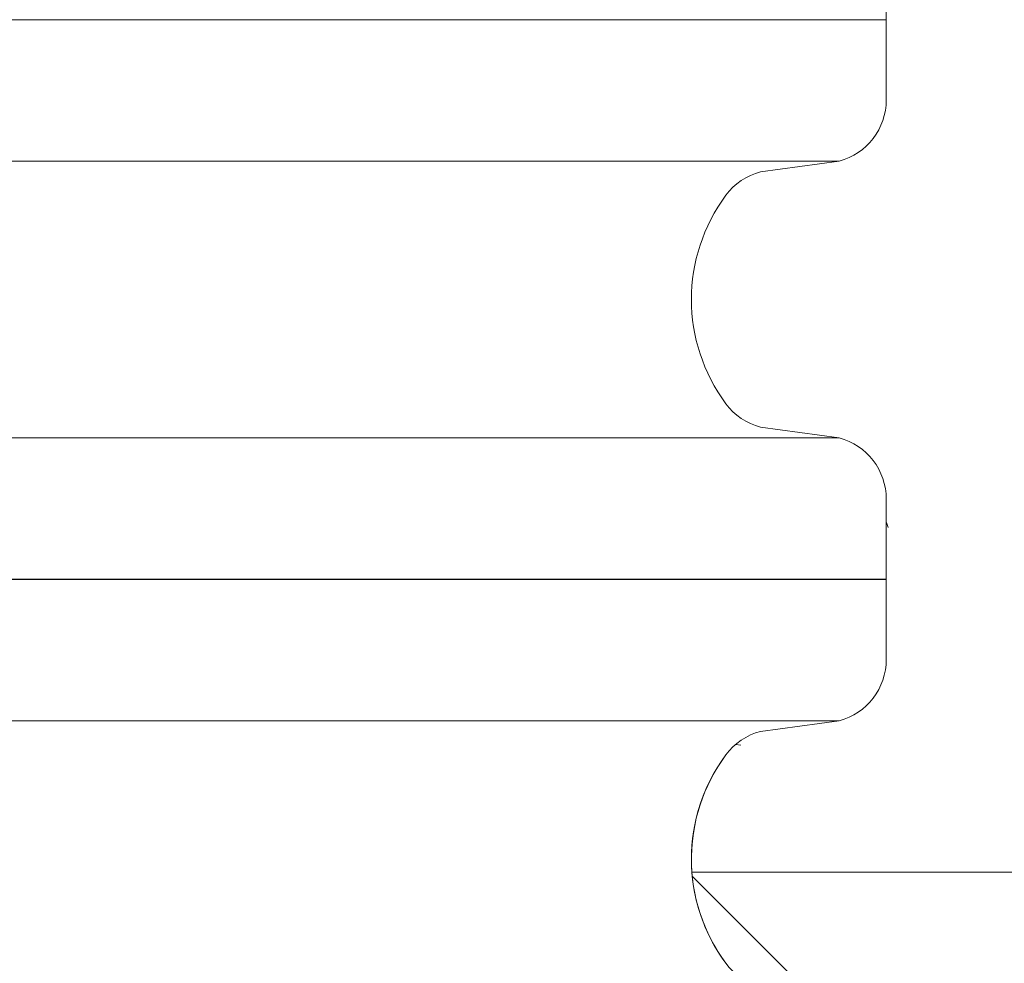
# Model space of a CAD drawing. Header units: metres. Extents: x 351055.4 to 351076.4, y -78447.2 to -78432.3.
# Tile 61 of 68: x 351071.436 to 351071.612, y -78436.473 to -78436.304. Entities that reach past the tile are written whole.
import ezdxf

# ---------------------------------------------------------------- set-up
doc = ezdxf.new("R2010")
doc.units = ezdxf.units.M
doc.header["$MEASUREMENT"] = 0
for name, color, linetype, lineweight in [('PIPE', 7, 'Continuous', 0), ('RAMECEK', 7, 'Continuous', 0), ('ŠRAFY', 7, 'Continuous', 0)]:
    doc.layers.add(name, color=color, linetype=linetype, lineweight=lineweight)

msp = doc.modelspace()

# ---------------------------------------------------------------- hatches: boundary and pattern name
at = {"layer": 'ŠRAFY'}
h = msp.add_hatch(dxfattribs=at)
h.set_pattern_fill('CONCR3', color=256, scale=0.1, style=0, pattern_type=2)
h.set_pattern_definition([(348.49734, (351071.9633675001, -78435.7183841), (-0.8397989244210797, 0.1904373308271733), [0.0031135, -2.9088144]), (111.744265, (351071.971, -78435.6576592), (0.1810716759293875, -0.5057524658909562), [0.0042547, -2.903080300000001]), (111.744265, (351072.0433264, -78435.82519470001), (0.1810716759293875, -0.5057524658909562), [0.004252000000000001, -2.9030831]), (111.744265, (351071.9801535, -78435.8175665), (0.1810716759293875, -0.5057524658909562), [0.004249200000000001, -2.9030858]), (320.997, (351072.1, -78435.8), (-1.535991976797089, 1.211308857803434), [0.003908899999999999, -2.19358]), (111.744265, (351071.9056909, -78435.737003), (0.1810716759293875, -0.5057524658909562), [0.004252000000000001, -2.9030831]), (111.744265, (351071.921255, -78435.85143760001), (0.1810716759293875, -0.5057524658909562), [0.004248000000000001, -2.903087]), (348.49734, (351071.8221215, -78435.7626858), (-0.8397989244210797, 0.1904373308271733), [0.003111, -2.9088169]), (348.49734, (351071.966384, -78435.6170274), (-0.8397989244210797, 0.1904373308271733), [0.0031152, -2.9088127]), (348.49734, (351071.8751015, -78435.7747243), (-0.8397989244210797, 0.1904373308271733), [0.003111, -2.9088169]), (348.49734, (351072.0165829, -78435.7693085), (-0.8397989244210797, 0.1904373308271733), [0.0031135, -2.9088144]), (348.49734, (351071.9461424, -78435.7855621), (-0.8397989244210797, 0.1904373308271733), [0.0031127, -2.9088152]), (348.49734, (351071.95397, -78435.8752685), (-0.8397989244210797, 0.1904373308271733), [0.003111, -2.9088169]), (348.49734, (351072.0027349, -78435.68562250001), (-0.8397989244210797, 0.1904373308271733), [0.0031152, -2.9088127])])
h.paths.add_polyline_path([(351071.5904193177, -78435.5184202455, -0.3394542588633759), (351071.5820028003, -78435.52938886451), (351071.5679359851, -78435.53128240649, 0.1690767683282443), (351071.5617601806, -78435.5354784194, 0.3308490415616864), (351071.5617601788, -78435.57272775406, 0.1690767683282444), (351071.5679359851, -78435.5769237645), (351071.5820028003, -78435.57881730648, -0.3394542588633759), (351071.5904193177, -78435.5897859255), (351071.5904193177, -78435.6041386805), (351071.5904193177, -78435.61842024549, -0.3394542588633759), (351071.5820028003, -78435.62938886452), (351071.5679359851, -78435.6312824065, 0.1690767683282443), (351071.5617601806, -78435.6354784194, 0.3308490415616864), (351071.5617601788, -78435.67272775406, 0.1690767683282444), (351071.5679359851, -78435.6769237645), (351071.5820028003, -78435.67881730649, -0.3394542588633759), (351071.5904193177, -78435.6897859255), (351071.5904193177, -78435.70413868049), (351071.5904193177, -78435.7184202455, -0.3394542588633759), (351071.5820028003, -78435.7293888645), (351071.5679359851, -78435.73128240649, 0.1690767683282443), (351071.5617601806, -78435.7354784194, 0.3308490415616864), (351071.5617601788, -78435.77272775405, 0.1690767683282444), (351071.5679359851, -78435.77692376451), (351071.5820028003, -78435.77881730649, -0.3394542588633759), (351071.5904193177, -78435.7897859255), (351071.5904193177, -78435.8041386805), (351071.5904193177, -78435.8184202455, -0.3394542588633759), (351071.5820028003, -78435.82938886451), (351071.5679359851, -78435.83128240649, 0.1690767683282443), (351071.5617601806, -78435.83547841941, 0.3308490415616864), (351071.5617601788, -78435.87272775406, 0.1690767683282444), (351071.5679359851, -78435.8769237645), (351071.5820028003, -78435.87881730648, -0.3394542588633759), (351071.5904193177, -78435.8897859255), (351071.5904193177, -78435.9041386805), (351071.5904193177, -78435.91842024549, -0.3394542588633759), (351071.5820028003, -78435.9293888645), (351071.5679359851, -78435.93128240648, 0.1690767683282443), (351071.5617601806, -78435.9354784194, 0.3308490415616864), (351071.5617601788, -78435.97272775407, 0.1690767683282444), (351071.5679359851, -78435.97692376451), (351071.5820028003, -78435.97881730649, -0.3394542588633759), (351071.5904193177, -78435.9897859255), (351071.5904193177, -78436.0041386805), (351071.5904193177, -78436.0184202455, -0.3394542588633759), (351071.5820028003, -78436.02938886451), (351071.5679359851, -78436.03128240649, 0.1690767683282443), (351071.5617601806, -78436.0354784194, 0.3308490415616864), (351071.5617601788, -78436.07272775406, 0.1690767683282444), (351071.5679359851, -78436.0769237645), (351071.5820028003, -78436.07881730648, -0.3394542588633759), (351071.5904193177, -78436.0897859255), (351071.5904193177, -78436.1041386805), (351071.5904193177, -78436.11842024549, -0.3394542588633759), (351071.5820028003, -78436.12938886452), (351071.5679359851, -78436.1312824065, 0.1690767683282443), (351071.5617601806, -78436.1354784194, 0.3308490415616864), (351071.5617601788, -78436.17272775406, 0.1690767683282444), (351071.5679359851, -78436.1769237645), (351071.5820028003, -78436.17881730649, -0.3394542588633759), (351071.5904193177, -78436.1897859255), (351071.5904193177, -78436.20413868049), (351071.5904193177, -78436.2184202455, -0.3394542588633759), (351071.5820028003, -78436.2293888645), (351071.5679359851, -78436.23128240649, 0.1690767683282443), (351071.5617601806, -78436.2354784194, 0.3308490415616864), (351071.5617601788, -78436.27272775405, 0.1690767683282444), (351071.5679359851, -78436.27692376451), (351071.5820028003, -78436.27881730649, -0.3394542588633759), (351071.5904193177, -78436.2897859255), (351071.5904193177, -78436.3041386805), (351071.5904193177, -78436.3184202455, -0.3394542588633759), (351071.5820028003, -78436.32938886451), (351071.5679359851, -78436.33128240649, 0.1690767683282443), (351071.5617601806, -78436.33547841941, 0.3308490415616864), (351071.5617601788, -78436.37272775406, 0.1690767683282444), (351071.5679359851, -78436.3769237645), (351071.5820028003, -78436.37881730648, -0.3394542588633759), (351071.5904193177, -78436.3897859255), (351071.5904193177, -78436.4041386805), (351071.5904193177, -78436.41842024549, -0.3394542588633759), (351071.5820028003, -78436.4293888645), (351071.5679359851, -78436.43128240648, 0.1690767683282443), (351071.5617601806, -78436.4354784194, 0.1805869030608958), (351071.55568747, -78436.45646225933), (351072.0904193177, -78436.45646225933), (351072.0904193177, -78435.42766697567), (351071.5553819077, -78435.40348328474), (351071.5553819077, -78435.5041386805), (351071.5904193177, -78435.5041386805)])
h = msp.add_hatch(dxfattribs=at)
h.set_pattern_fill('GRAVEL', color=256, style=0, pattern_type=2)
h.set_pattern_definition([(100.50765, (351069.840912, -78437.408746), (0.7895981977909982, -2.468580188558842), [0.07015499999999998, -4.122773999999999]), (50.040876, (351069.828118, -78437.339767), (-7.580368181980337, -9.209457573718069), [0.065112, -13.045015]), (357.49319, (351069.869935, -78437.289859), (-12.39279574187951, 0.6399174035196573), [0.06641099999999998, -13.993876]), (309.11572, (351069.936282, -78437.292764), (6.491410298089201, -8.170392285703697), [0.06529, -11.515127]), (264.749335, (351069.977473, -78437.343421), (-0.02494673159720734, -1.654035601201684), [0.05154299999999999, -10.75752]), (219.959124, (351069.972756, -78437.394748), (-0.8394910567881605, -0.8394913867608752), [0.063621, -13.046506]), (180.864089, (351069.923991, -78437.435607), (0.8145444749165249, -0.8145447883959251), [0.040935, -1.613289]), (146.646988, (351069.88306, -78437.436225), (-4.097669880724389, 2.418687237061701), [0.050302, -5.830483]), (66.2119, (351069.942841, -78437.181701), (-1.703929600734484, -3.333018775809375), [0.08119, -6.286316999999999]), (39.959124, (351069.97559, -78437.10740800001), (-9.209457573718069, -7.580368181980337), [0.06930599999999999, -13.04082]), (0.864089, (351070.028713, -78437.062897), (-0.8394914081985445, -0.8394915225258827), [0.045064, -1.60916]), (315, (351070.073772, -78437.062217), (-0.02494672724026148, -1.654035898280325), [0.055567, -1.096373]), (276.284391, (351070.113064, -78437.101509), (0.714757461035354, -7.430688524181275), [0.081389, -13.205797]), (252.889832, (351070.121973, -78437.182409), (-0.8644380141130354, -2.49352721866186), [0.08611, -14.689519]), (230.040876, (351070.096639, -78437.264708), (-0.839491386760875, -0.8394910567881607), [0.073486, -13.03664]), (184.223077, (351070.049443, -78437.321035), (-12.41774287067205, -1.014118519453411), [0.054461, -14.055628]), (140.352606, (351069.995129, -78437.325046), (0.8145449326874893, -0.8145442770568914), [0.058126, -12.66871]), (101.741, (351070, -78437.3), (2.318895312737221, -10.71379260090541), [0.062546, -15.0909]), (82.81957299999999, (351069.937646, -78437.226721), (-0.91433153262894, -5.8015990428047), [0.048911, -7.465657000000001]), (100.50765, (351069.682386, -78436.986497), (0.7895981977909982, -2.468580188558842), [0.07013099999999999, -4.122798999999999]), (50.040876, (351069.669596, -78436.91754299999), (-7.580368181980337, -9.209457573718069), [0.065096, -13.04503]), (357.49319, (351069.711404, -78436.867646), (-12.39279574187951, 0.6399174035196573), [0.06641399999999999, -13.993873]), (309.647394, (351069.777755, -78436.870551), (0.8145442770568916, -0.814544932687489), [0.06529299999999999, -12.661543]), (264.749335, (351069.819416, -78436.920826), (-0.02494673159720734, -1.654035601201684), [0.05195, -10.757113]), (219.959124, (351069.814661, -78436.97255800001), (-0.8394910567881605, -0.8394913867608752), [0.063908, -13.046218]), (180.864089, (351069.765675, -78437.01360199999), (0.8145444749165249, -0.8145447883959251), [0.041138, -1.613086]), (146.646988, (351069.724542, -78437.014223), (-4.097669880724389, 2.418687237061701), [0.050421, -5.830364]), (100.50765, (351070.005569, -78436.162979), (0.7895981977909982, -2.468580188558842), [0.07011299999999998, -4.122815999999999]), (50.040876, (351069.992782, -78436.094042), (-7.580368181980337, -9.209457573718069), [0.065107, -13.04502]), (357.49319, (351070.034597, -78436.044137), (-12.39279574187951, 0.6399174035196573), [0.06638399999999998, -13.993903]), (309.11572, (351070.100917, -78436.047041), (6.491410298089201, -8.170392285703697), [0.065273, -11.515144]), (264.749335, (351070.142097, -78436.097685), (-0.02494673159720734, -1.654035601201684), [0.051552, -10.757511]), (219.959124, (351070.13738, -78436.149021), (-0.8394910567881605, -0.8394913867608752), [0.063569, -13.046557]), (180.864089, (351070.088653, -78436.18984800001), (0.8145444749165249, -0.8145447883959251), [0.04094100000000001, -1.613283]), (146.646988, (351070.047717, -78436.19046499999), (-4.097669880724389, 2.418687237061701), [0.050283, -5.830502]), (100.50765, (351070.445849, -78436.50309099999), (0.7895981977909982, -2.468580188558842), [0.04207299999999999, -4.150855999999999]), (50.040876, (351070.438176, -78436.461723), (-7.580368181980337, -9.209457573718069), [0.039073, -13.071054]), (357.49319, (351070.46327, -78436.431773), (-12.39279574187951, 0.6399174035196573), [0.03986799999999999, -14.020419]), (309.11572, (351070.5031, -78436.433517), (6.491410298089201, -8.170392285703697), [0.039143, -11.541275]), (264.749335, (351070.527795, -78436.463887), (-0.02494673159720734, -1.654035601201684), [0.030921, -10.778142]), (219.959124, (351070.524965, -78436.494678), (-0.8394910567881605, -0.8394913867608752), [0.038165, -13.071962]), (180.864089, (351070.495712, -78436.519189), (0.8145444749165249, -0.8145447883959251), [0.024573, -1.629651]), (146.646988, (351070.471141, -78436.51956), (-4.097669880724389, 2.418687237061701), [0.030146, -5.850639]), (100.50765, (351070.158622, -78437.121116), (0.7895981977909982, -2.468580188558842), [0.07013099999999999, -4.122798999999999]), (50.040876, (351070.145833, -78437.052162), (-7.580368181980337, -9.209457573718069), [0.065126, -13.045]), (357.49319, (351070.187659, -78437.002242), (-12.39279574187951, 0.6399174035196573), [0.066396, -13.993891]), (309.11572, (351070.253992, -78437.00514600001), (6.491410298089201, -8.170392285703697), [0.06531100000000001, -11.515107]), (264.749335, (351070.295196, -78437.055819), (-0.02494673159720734, -1.654035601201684), [0.051536, -10.757527]), (219.959124, (351070.29048, -78437.107138), (-0.8394910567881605, -0.8394913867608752), [0.06361699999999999, -13.046509]), (180.864089, (351070.241717, -78437.147996), (0.8145444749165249, -0.8145447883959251), [0.040951, -1.613273]), (146.646988, (351070.200771, -78437.148614), (-4.097669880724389, 2.418687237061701), [0.050284, -5.830502]), (100.50765, (351070.173832, -78436.53875), (0.7895981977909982, -2.468580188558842), [0.07013799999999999, -4.122791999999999]), (50.040876, (351070.161041, -78436.469788), (-7.580368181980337, -9.209457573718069), [0.065094, -13.045033]), (357.49319, (351070.202847, -78436.419894), (-12.39279574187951, 0.6399174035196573), [0.06641799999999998, -13.993869]), (309.647394, (351070.269201, -78436.422799), (0.8145442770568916, -0.814544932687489), [0.06526699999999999, -12.661569]), (264.749335, (351070.310845, -78436.473053), (-0.02494673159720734, -1.654035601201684), [0.051978, -10.757085]), (219.959124, (351070.306089, -78436.524813), (-0.8394910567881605, -0.8394913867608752), [0.06389500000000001, -13.046232]), (180.864089, (351070.257113, -78436.565849), (0.8145444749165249, -0.8145447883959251), [0.04115, -1.613074]), (146.646988, (351070.215968, -78436.56646900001), (-4.097669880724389, 2.418687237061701), [0.05043, -5.830355]), (100.50765, (351069.828566, -78437.10730599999), (0.7895981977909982, -2.468580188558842), [0.07015499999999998, -4.122773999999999]), (50.040876, (351069.815772, -78437.038328), (-7.580368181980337, -9.209457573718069), [0.065112, -13.045015]), (357.49319, (351069.857589, -78436.98842000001), (-12.39279574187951, 0.6399174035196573), [0.06641099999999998, -13.993876]), (309.11572, (351069.923936, -78436.991324), (6.491410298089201, -8.170392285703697), [0.06529, -11.515127]), (264.749335, (351069.965127, -78437.04198099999), (-0.02494673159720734, -1.654035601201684), [0.05154299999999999, -10.75752]), (219.959124, (351069.96041, -78437.09330800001), (-0.8394910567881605, -0.8394913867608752), [0.063621, -13.046506]), (180.864089, (351069.911645, -78437.13416799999), (0.8145444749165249, -0.8145447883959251), [0.040935, -1.613289]), (146.646988, (351069.870714, -78437.134785), (-4.097669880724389, 2.418687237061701), [0.050308, -5.830476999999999]), (100.50765, (351069.469787, -78436.63317), (0.7895981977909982, -2.468580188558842), [0.07015499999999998, -4.122773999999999]), (50.040876, (351069.456993, -78436.564191), (-7.580368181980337, -9.209457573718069), [0.065083, -13.045043]), (357.49319, (351069.498792, -78436.51430499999), (-12.39279574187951, 0.6399174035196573), [0.06642799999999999, -13.993859]), (309.11572, (351069.565156, -78436.51721), (6.491410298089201, -8.170392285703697), [0.065273, -11.515144]), (264.749335, (351069.606336, -78436.567854), (-0.02494673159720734, -1.654035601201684), [0.051533, -10.75753]), (219.959124, (351069.60162, -78436.619171), (-0.8394910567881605, -0.8394913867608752), [0.06361499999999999, -13.046511]), (180.864089, (351069.552859, -78436.660027), (0.8145444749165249, -0.8145447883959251), [0.040949, -1.613275]), (146.646988, (351069.511915, -78436.66064500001), (-4.097669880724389, 2.418687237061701), [0.050289, -5.830496]), (100.50765, (351070.304102, -78436.972284), (0.7895981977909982, -2.468580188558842), [0.07013099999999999, -4.122798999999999]), (50.040876, (351070.291313, -78436.90333), (-7.580368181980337, -9.209457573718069), [0.065126, -13.045]), (357.49319, (351070.33314, -78436.85341), (-12.39279574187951, 0.6399174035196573), [0.066396, -13.993891]), (309.11572, (351070.399472, -78436.856314), (6.491410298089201, -8.170392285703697), [0.06531100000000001, -11.515107]), (264.749335, (351070.440676, -78436.906987), (-0.02494673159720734, -1.654035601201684), [0.051536, -10.757527]), (219.959124, (351070.43596, -78436.95830700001), (-0.8394910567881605, -0.8394913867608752), [0.06361699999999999, -13.046509]), (180.864089, (351070.387197, -78436.999164), (0.8145444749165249, -0.8145447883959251), [0.040951, -1.613273]), (146.646988, (351070.346251, -78436.999782), (-4.097669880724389, 2.418687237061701), [0.050284, -5.830502]), (66.2119, (351070.160213, -78436.746936), (-1.703929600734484, -3.333018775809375), [0.08119, -6.286316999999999]), (39.959124, (351070.192962, -78436.672644), (-9.209457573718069, -7.580368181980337), [0.06930599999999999, -13.04082]), (0.864089, (351070.246085, -78436.628132), (-0.8394914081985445, -0.8394915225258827), [0.045086, -1.609138]), (315, (351070.291166, -78436.627453), (-0.02494672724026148, -1.654035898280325), [0.055552, -1.096388]), (276.284391, (351070.330447, -78436.666733), (0.714757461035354, -7.430688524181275), [0.08140399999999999, -13.205782]), (252.889832, (351070.339357, -78436.747648), (-0.8644380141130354, -2.49352721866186), [0.08611, -14.689519]), (230.040876, (351070.314023, -78436.829947), (-0.839491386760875, -0.8394910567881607), [0.073462, -13.036664]), (184.223077, (351070.266842, -78436.886256), (-12.41774287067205, -1.014118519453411), [0.05449, -14.055599]), (140.352606, (351070.2125, -78436.89026900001), (0.8145449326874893, -0.8145442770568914), [0.058115, -12.668721]), (101.741, (351070, -78436.9), (2.318895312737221, -10.71379260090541), [0.062542, -15.0909]), (82.81957299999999, (351070.1550260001, -78436.791955), (-0.91433153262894, -5.8015990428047), [0.048908, -7.465660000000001]), (66.2119, (351069.899375, -78436.817152), (-1.703929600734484, -3.333018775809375), [0.081162, -6.286345]), (39.959124, (351069.932113, -78436.742885), (-9.209457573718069, -7.580368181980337), [0.069332, -13.040795]), (0.864089, (351069.985256, -78436.69835800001), (-0.8394914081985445, -0.8394915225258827), [0.045056, -1.609168]), (315, (351070.030307, -78436.697678), (-0.02494672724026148, -1.654035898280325), [0.05556000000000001, -1.09638]), (276.284391, (351070.069593, -78436.736965), (0.714757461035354, -7.430688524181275), [0.081385, -13.205801]), (252.889832, (351070.078502, -78436.817861), (-0.8644380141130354, -2.49352721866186), [0.086135, -14.689495]), (230.040876, (351070.053161, -78436.900183), (-0.839491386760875, -0.8394910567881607), [0.073461, -13.036666]), (184.223077, (351070.005981, -78436.95649099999), (-12.41774287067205, -1.014118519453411), [0.054488, -14.055601]), (140.352606, (351069.951641, -78436.960503), (0.8145449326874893, -0.8145442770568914), [0.058113, -12.668723]), (101.741, (351070, -78436.9), (2.318895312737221, -10.71379260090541), [0.062557, -15.0909]), (82.81957299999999, (351069.894165, -78436.862175), (-0.91433153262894, -5.8015990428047), [0.048892, -7.465675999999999]), (336.130768, (351070.579471, -78436.550502), (-5.751706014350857, 2.393740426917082), [0.081173, -9.798666]), (309.647394, (351070.653701, -78436.58334900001), (0.8145442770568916, -0.814544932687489), [0.06927, -12.657566]), (272.50681, (351070.6979, -78436.636686), (0.639917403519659, -12.39279574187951), [0.044748, -14.015539]), (225, (351070.699857, -78436.68139), (-1.654035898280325, -0.02494672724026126), [0.056213, -1.131007]), (186.555052, (351070.660108, -78436.721139), (-9.109670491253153, -0.9642249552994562), [0.081784, -16.592527]), (162.262653, (351070.578859, -78436.730475), (0.8145448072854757, -0.8145442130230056), [0.086479, -2.505307]), (135, (351070.496491, -78436.70412899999), (-0.02494672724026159, -1.654035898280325), [0.073385, -1.078555]), (99.19186499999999, (351070.4446, -78436.652238), (0.764651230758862, -4.122616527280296), [0.050214, -14.154069]), (50.040876, (351070.436578, -78436.602669), (-7.580368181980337, -9.209457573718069), [0.057767, -13.052359]), (12.102962, (351070.473679, -78436.55838999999), (-1.654035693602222, -0.02494669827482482), [0.062169, -4.179681]), (352.702945, (351070.534466, -78436.545355), (-4.122616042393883, 0.7646513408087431), [0.048885, -5.774935]), (100.50765, (351070.384988, -78436.831916), (0.7895981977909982, -2.468580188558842), [0.07013799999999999, -4.122791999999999]), (50.040876, (351070.372197, -78436.762955), (-7.580368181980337, -9.209457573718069), [0.065094, -13.045033]), (357.49319, (351070.414003, -78436.71306000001), (-12.39279574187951, 0.6399174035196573), [0.06641799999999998, -13.993869]), (309.647394, (351070.480357, -78436.715965), (0.8145442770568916, -0.814544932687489), [0.06526699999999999, -12.661569]), (264.749335, (351070.522001, -78436.76622), (-0.02494673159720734, -1.654035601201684), [0.051978, -10.757085]), (219.959124, (351070.517245, -78436.817979), (-0.8394910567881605, -0.8394913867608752), [0.06389500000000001, -13.046232]), (180.864089, (351070.468269, -78436.859015), (0.8145444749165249, -0.8145447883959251), [0.04115, -1.613074]), (146.646988, (351070.427124, -78436.85963600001), (-4.097669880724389, 2.418687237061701), [0.05043, -5.830355]), (336.130768, (351069.766772, -78437.094006), (-5.751706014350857, 2.393740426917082), [0.081173, -9.798666]), (309.647394, (351069.841002, -78437.126852), (0.8145442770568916, -0.814544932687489), [0.06927, -12.657566]), (272.50681, (351069.885201, -78437.18018899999), (0.639917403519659, -12.39279574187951), [0.044748, -14.015539]), (225, (351069.887158, -78437.224894), (-1.654035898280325, -0.02494672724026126), [0.056213, -1.131007]), (186.555052, (351069.847409, -78437.264642), (-9.109670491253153, -0.9642249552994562), [0.081784, -16.592527]), (162.262653, (351069.766159, -78437.27397899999), (0.8145448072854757, -0.8145442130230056), [0.086452, -2.505334]), (135, (351069.683817, -78437.247641), (-0.02494672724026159, -1.654035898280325), [0.073409, -1.078531]), (99.19186499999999, (351069.631909, -78437.195733), (0.764651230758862, -4.122616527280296), [0.050182, -14.154101]), (50.040876, (351069.623893, -78437.14619500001), (-7.580368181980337, -9.209457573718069), [0.057775, -13.052351]), (12.102962, (351069.660999, -78437.10191), (-1.654035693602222, -0.02494669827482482), [0.06217, -4.179679]), (352.702945, (351069.721787, -78437.088875), (-4.122616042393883, 0.7646513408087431), [0.048887, -5.774933]), (100.50765, (351070.054762, -78436.654341), (0.7895981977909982, -2.468580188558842), [0.07013799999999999, -4.122791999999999]), (50.040876, (351070.041971, -78436.585379), (-7.580368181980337, -9.209457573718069), [0.065092, -13.045034]), (357.49319, (351070.083776, -78436.53548600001), (-12.39279574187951, 0.6399174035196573), [0.06639799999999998, -13.993889]), (309.11572, (351070.150111, -78436.53839), (6.491410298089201, -8.170392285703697), [0.065282, -11.515135]), (264.749335, (351070.191297, -78436.589041), (-0.02494673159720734, -1.654035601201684), [0.051539, -10.757524]), (219.959124, (351070.18658, -78436.640363), (-0.8394910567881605, -0.8394913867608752), [0.063587, -13.046539]), (180.864089, (351070.137841, -78436.68120199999), (0.8145444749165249, -0.8145447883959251), [0.040935, -1.613289]), (146.646988, (351070.09691, -78436.681819), (-4.097669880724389, 2.418687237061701), [0.050279, -5.830507]), (100.50765, (351069.52159, -78437.066725), (0.7895981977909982, -2.468580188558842), [0.07011299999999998, -4.122815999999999]), (50.040876, (351069.508803, -78436.997788), (-7.580368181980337, -9.209457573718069), [0.065107, -13.04502]), (357.49319, (351069.550618, -78436.947883), (-12.39279574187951, 0.6399174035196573), [0.06638399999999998, -13.993903]), (309.647394, (351069.616938, -78436.950787), (0.8145442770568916, -0.814544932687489), [0.065303, -12.661533]), (264.749335, (351069.658605, -78437.001069), (-0.02494673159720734, -1.654035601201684), [0.051957, -10.757106]), (219.959124, (351069.653851, -78437.05280800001), (-0.8394910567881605, -0.8394913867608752), [0.063913, -13.046214]), (180.864089, (351069.604861, -78437.093855), (0.8145444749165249, -0.8145447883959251), [0.041141, -1.613083]), (146.646988, (351069.563725, -78437.094476), (-4.097669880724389, 2.418687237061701), [0.050417, -5.830368]), (100.50765, (351069.388689, -78436.917872), (0.7895981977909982, -2.468580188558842), [0.07015499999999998, -4.122773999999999]), (50.040876, (351069.375895, -78436.84889400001), (-7.580368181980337, -9.209457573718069), [0.065082, -13.045045]), (357.49319, (351069.417693, -78436.79900900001), (-12.39279574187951, 0.6399174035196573), [0.06642899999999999, -13.993858]), (309.11572, (351069.484058, -78436.801914), (6.491410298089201, -8.170392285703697), [0.065272, -11.515145]), (264.749335, (351069.525238, -78436.852557), (-0.02494673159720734, -1.654035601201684), [0.05153200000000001, -10.757531]), (219.959124, (351069.520522, -78436.903873), (-0.8394910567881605, -0.8394913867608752), [0.063613, -13.046514]), (180.864089, (351069.471762, -78436.944728), (0.8145444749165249, -0.8145447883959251), [0.040951, -1.613273]), (146.646988, (351069.430816, -78436.945345), (-4.097669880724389, 2.418687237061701), [0.050288, -5.830497]), (336.130768, (351069.999735, -78436.350313), (-5.751706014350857, 2.393740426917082), [0.081162, -9.798677]), (309.647394, (351070.073956, -78436.38315499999), (0.8145442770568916, -0.814544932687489), [0.06928200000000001, -12.657554]), (272.50681, (351070.118162, -78436.436502), (0.639917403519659, -12.39279574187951), [0.04476299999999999, -14.015524]), (225, (351070.12012, -78436.481222), (-1.654035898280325, -0.02494672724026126), [0.056228, -1.130992]), (186.555052, (351070.080361, -78436.520981), (-9.109670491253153, -0.9642249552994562), [0.081769, -16.592543]), (162.262653, (351069.999126, -78436.530315), (0.8145448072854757, -0.8145442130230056), [0.086504, -2.505282]), (135, (351069.916734, -78436.503961), (-0.02494672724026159, -1.654035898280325), [0.073385, -1.078555]), (99.19186499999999, (351069.864843, -78436.45207), (0.764651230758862, -4.122616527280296), [0.050214, -14.154069]), (50.040876, (351069.856822, -78436.402501), (-7.580368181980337, -9.209457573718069), [0.057767, -13.052359]), (12.102962, (351069.893922, -78436.35822200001), (-1.654035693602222, -0.02494669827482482), [0.062169, -4.179681]), (352.702945, (351069.954709, -78436.345187), (-4.122616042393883, 0.7646513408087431), [0.048885, -5.774935]), (100.50765, (351069.80835, -78436.636225), (0.7895981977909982, -2.468580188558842), [0.07013799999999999, -4.122791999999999]), (50.040876, (351069.795559, -78436.567263), (-7.580368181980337, -9.209457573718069), [0.065092, -13.045034]), (357.49319, (351069.837364, -78436.51737), (-12.39279574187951, 0.6399174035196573), [0.06641899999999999, -13.993868]), (309.647394, (351069.903719, -78436.520275), (0.8145442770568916, -0.814544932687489), [0.06526599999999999, -12.66157]), (264.749335, (351069.945362, -78436.57052899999), (-0.02494673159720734, -1.654035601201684), [0.05195399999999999, -10.757109]), (219.959124, (351069.940608, -78436.622265), (-0.8394910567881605, -0.8394913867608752), [0.06390900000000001, -13.046218]), (180.864089, (351069.891622, -78436.66330900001), (0.8145444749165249, -0.8145447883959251), [0.041121, -1.613103]), (146.646988, (351069.850506, -78436.663929), (-4.097669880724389, 2.418687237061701), [0.050439, -5.830346]), (336.130768, (351069.71673, -78436.64710700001), (-5.751706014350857, 2.393740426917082), [0.081173, -9.798666]), (309.647394, (351069.79096, -78436.67995399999), (0.8145442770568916, -0.814544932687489), [0.06927, -12.657566]), (272.50681, (351069.835159, -78436.73329), (0.639917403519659, -12.39279574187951), [0.04476999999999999, -14.015517]), (225, (351069.837117, -78436.77801699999), (-1.654035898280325, -0.02494672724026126), [0.056198, -1.131022]), (186.555052, (351069.797379, -78436.81775599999), (-9.109670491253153, -0.9642249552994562), [0.08175199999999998, -16.59256]), (162.262653, (351069.716161, -78436.827088), (0.8145448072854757, -0.8145442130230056), [0.086495, -2.505291]), (135, (351069.633777, -78436.800737), (-0.02494672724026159, -1.654035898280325), [0.073407, -1.078533]), (99.19186499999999, (351069.581871, -78436.74883099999), (0.764651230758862, -4.122616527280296), [0.050179, -14.154103]), (50.040876, (351069.573855, -78436.699296), (-7.580368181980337, -9.209457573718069), [0.05777, -13.052356]), (12.102962, (351069.610957, -78436.655015), (-1.654035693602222, -0.02494669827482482), [0.06217, -4.179679]), (352.702945, (351069.671746, -78436.64197899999), (-4.122616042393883, 0.7646513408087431), [0.048886, -5.774934]), (336.130768, (351070.194706, -78436.207103), (-5.751706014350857, 2.393740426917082), [0.081162, -9.798677]), (309.647394, (351070.268926, -78436.23994500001), (0.8145442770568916, -0.814544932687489), [0.06928, -12.657556]), (272.50681, (351070.313131, -78436.293289), (0.639917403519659, -12.39279574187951), [0.04474499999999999, -14.015542]), (225, (351070.315088, -78436.337991), (-1.654035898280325, -0.02494672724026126), [0.05621, -1.13101]), (186.555052, (351070.275341, -78436.377738), (-9.109670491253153, -0.9642249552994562), [0.081783, -16.592529]), (162.262653, (351070.194093, -78436.387074), (0.8145448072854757, -0.8145442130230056), [0.086478, -2.505308]), (135, (351070.111726, -78436.360728), (-0.02494672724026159, -1.654035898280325), [0.073384, -1.078556]), (99.19186499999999, (351070.059836, -78436.308837), (0.764651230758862, -4.122616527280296), [0.050213, -14.15407]), (50.040876, (351070.051815, -78436.259269), (-7.580368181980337, -9.209457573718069), [0.057736, -13.05239]), (12.102962, (351070.088895, -78436.215014), (-1.654035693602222, -0.02494669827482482), [0.062192, -4.179658]), (352.702945, (351070.149705, -78436.201975), (-4.122616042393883, 0.7646513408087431), [0.048879, -5.774941]), (66.2119, (351069.25233, -78436.646343), (-1.703929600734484, -3.333018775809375), [0.081162, -6.286345]), (39.959124, (351069.285068, -78436.572076), (-9.209457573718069, -7.580368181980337), [0.069329, -13.040797]), (0.864089, (351069.338209, -78436.52755), (-0.8394914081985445, -0.8394915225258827), [0.045038, -1.609186]), (315, (351069.383241, -78436.52687100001), (-0.02494672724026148, -1.654035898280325), [0.055543, -1.096397]), (276.284391, (351069.422516, -78436.566146), (0.714757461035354, -7.430688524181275), [0.081399, -13.205787]), (252.889832, (351069.431426, -78436.64705599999), (-0.8644380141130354, -2.49352721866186), [0.086095, -14.689534]), (230.040876, (351069.406096, -78436.72933999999), (-0.839491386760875, -0.8394910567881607), [0.07347100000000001, -13.036655]), (184.223077, (351069.35891, -78436.785656), (-12.41774287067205, -1.014118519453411), [0.054461, -14.055628]), (140.352606, (351069.304597, -78436.78966699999), (0.8145449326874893, -0.8145442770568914), [0.058096, -12.66874]), (101.741, (351069, -78436.8), (2.318895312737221, -10.71379260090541), [0.062569, -15.0909]), (82.81957299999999, (351069.247132, -78436.691339), (-0.91433153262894, -5.8015990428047), [0.048905, -7.465663]), (100.50765, (351069.82479, -78436.294077), (0.7895981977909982, -2.468580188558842), [0.07013799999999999, -4.122791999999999]), (50.040876, (351069.811999, -78436.225115), (-7.580368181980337, -9.209457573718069), [0.065092, -13.045034]), (357.49319, (351069.853804, -78436.175222), (-12.39279574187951, 0.6399174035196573), [0.06639799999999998, -13.993889]), (309.11572, (351069.920139, -78436.178126), (6.491410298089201, -8.170392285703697), [0.065282, -11.515135]), (264.749335, (351069.961325, -78436.228777), (-0.02494673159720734, -1.654035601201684), [0.051539, -10.757524]), (219.959124, (351069.956608, -78436.2801), (-0.8394910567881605, -0.8394913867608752), [0.063587, -13.046539]), (180.864089, (351069.907868, -78436.320938), (0.8145444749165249, -0.8145447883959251), [0.040935, -1.613289]), (146.646988, (351069.866938, -78436.321555), (-4.097669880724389, 2.418687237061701), [0.050308, -5.830476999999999]), (66.2119, (351069.585335, -78436.399591), (-1.703929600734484, -3.333018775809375), [0.081162, -6.286345]), (39.959124, (351069.618072, -78436.325324), (-9.209457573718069, -7.580368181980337), [0.069332, -13.040795]), (0.864089, (351069.671215, -78436.280797), (-0.8394914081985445, -0.8394915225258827), [0.045056, -1.609168]), (315, (351069.716266, -78436.280117), (-0.02494672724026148, -1.654035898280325), [0.05556000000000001, -1.09638]), (276.284391, (351069.755553, -78436.319404), (0.714757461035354, -7.430688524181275), [0.081385, -13.205801]), (252.889832, (351069.764462, -78436.4003), (-0.8644380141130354, -2.49352721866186), [0.086135, -14.689495]), (230.040876, (351069.73912, -78436.482622), (-0.839491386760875, -0.8394910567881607), [0.073461, -13.036666]), (184.223077, (351069.691941, -78436.53893), (-12.41774287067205, -1.014118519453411), [0.054488, -14.055601]), (140.352606, (351069.637601, -78436.542943), (0.8145449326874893, -0.8145442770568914), [0.058113, -12.668723]), (101.741, (351070, -78436.5), (2.318895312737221, -10.71379260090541), [0.062557, -15.0909]), (82.81957299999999, (351069.580125, -78436.444614), (-0.91433153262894, -5.8015990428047), [0.048916, -7.465652]), (100.50765, (351069.416118, -78436.472162), (0.7895981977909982, -2.468580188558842), [0.07015499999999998, -4.122773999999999]), (50.040876, (351069.403324, -78436.403183), (-7.580368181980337, -9.209457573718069), [0.065083, -13.045043]), (357.49319, (351069.445123, -78436.35329700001), (-12.39279574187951, 0.6399174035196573), [0.06642799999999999, -13.993859]), (309.11572, (351069.511487, -78436.356202), (6.491410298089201, -8.170392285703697), [0.065273, -11.515144]), (264.749335, (351069.552667, -78436.406846), (-0.02494673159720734, -1.654035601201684), [0.051533, -10.75753]), (219.959124, (351069.547951, -78436.458163), (-0.8394910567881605, -0.8394913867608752), [0.06361499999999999, -13.046511]), (180.864089, (351069.49919, -78436.49901900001), (0.8145444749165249, -0.8145447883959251), [0.040949, -1.613275]), (146.646988, (351069.458245, -78436.49963600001), (-4.097669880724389, 2.418687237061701), [0.050289, -5.830496]), (100.50765, (351069.676488, -78436.199445), (0.7895981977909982, -2.468580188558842), [0.07013799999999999, -4.122791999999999]), (50.040876, (351069.663698, -78436.130483), (-7.580368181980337, -9.209457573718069), [0.065092, -13.045034]), (357.49319, (351069.705502, -78436.08059), (-12.39279574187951, 0.6399174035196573), [0.06639799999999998, -13.993889]), (309.11572, (351069.771837, -78436.083494), (6.491410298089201, -8.170392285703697), [0.065282, -11.515135]), (264.749335, (351069.813023, -78436.134145), (-0.02494673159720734, -1.654035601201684), [0.051539, -10.757524]), (219.959124, (351069.808307, -78436.185467), (-0.8394910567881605, -0.8394913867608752), [0.063587, -13.046539]), (180.864089, (351069.759567, -78436.226306), (0.8145444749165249, -0.8145447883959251), [0.040957, -1.613267]), (146.646988, (351069.718615, -78436.226923), (-4.097669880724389, 2.418687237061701), [0.05028999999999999, -5.830495]), (100.50765, (351069.147177, -78436.68900299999), (0.7895981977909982, -2.468580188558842), [0.042098, -4.150830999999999]), (50.040876, (351069.139499, -78436.64761100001), (-7.580368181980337, -9.209457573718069), [0.039058, -13.071069]), (357.49319, (351069.164584, -78436.617673), (-12.39279574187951, 0.6399174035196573), [0.03983999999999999, -14.020447]), (309.647394, (351069.204386, -78436.619416), (0.8145442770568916, -0.814544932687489), [0.03918, -12.687656]), (264.749335, (351069.229385, -78436.649584), (-0.02494673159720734, -1.654035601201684), [0.031183, -10.77788]), (219.959124, (351069.226532, -78436.680636), (-0.8394910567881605, -0.8394913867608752), [0.038346, -13.071781]), (180.864089, (351069.19714, -78436.705263), (0.8145444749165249, -0.8145447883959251), [0.024688, -1.629536]), (146.646988, (351069.172454, -78436.705635), (-4.097669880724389, 2.418687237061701), [0.030252, -5.850533]), (100.50765, (351069.57248, -78436.28241), (0.7895981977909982, -2.468580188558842), [0.04207299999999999, -4.150855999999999]), (50.040876, (351069.564807, -78436.241042), (-7.580368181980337, -9.209457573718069), [0.039073, -13.071054]), (357.49319, (351069.589901, -78436.211092), (-12.39279574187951, 0.6399174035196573), [0.03986799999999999, -14.020419]), (309.11572, (351069.629731, -78436.212836), (6.491410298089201, -8.170392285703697), [0.039143, -11.541275]), (264.749335, (351069.654426, -78436.243206), (-0.02494673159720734, -1.654035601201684), [0.030921, -10.778142]), (219.959124, (351069.651597, -78436.273997), (-0.8394910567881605, -0.8394913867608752), [0.038195, -13.071932]), (180.864089, (351069.62232, -78436.29852699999), (0.8145444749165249, -0.8145447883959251), [0.02455, -1.629674]), (146.646988, (351069.597773, -78436.29889800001), (-4.097669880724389, 2.418687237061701), [0.030157, -5.850627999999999]), (100.50765, (351070.071372, -78437.030048), (0.7895981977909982, -2.468580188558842), [0.042098, -4.150830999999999]), (50.040876, (351070.063695, -78436.988656), (-7.580368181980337, -9.209457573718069), [0.039058, -13.071069]), (357.49319, (351070.088779, -78436.958718), (-12.39279574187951, 0.6399174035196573), [0.03983999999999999, -14.020447]), (309.647394, (351070.128582, -78436.96046), (0.8145442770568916, -0.814544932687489), [0.03918, -12.687656]), (264.749335, (351070.153581, -78436.990628), (-0.02494673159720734, -1.654035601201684), [0.031183, -10.77788]), (219.959124, (351070.150727, -78437.02167999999), (-0.8394910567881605, -0.8394913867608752), [0.038346, -13.071781]), (180.864089, (351070.121335, -78437.046308), (0.8145444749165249, -0.8145447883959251), [0.024668, -1.629556]), (146.646988, (351070.09667, -78437.04668), (-4.097669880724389, 2.418687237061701), [0.030269, -5.850516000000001]), (100.50765, (351070.080727, -78436.921712), (0.7895981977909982, -2.468580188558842), [0.042098, -4.150830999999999]), (50.040876, (351070.07305, -78436.88032000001), (-7.580368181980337, -9.209457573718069), [0.039058, -13.071069]), (357.49319, (351070.098135, -78436.850382), (-12.39279574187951, 0.6399174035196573), [0.03983999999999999, -14.020447]), (309.647394, (351070.137937, -78436.852125), (0.8145442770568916, -0.814544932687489), [0.03918, -12.687656]), (264.749335, (351070.162936, -78436.88229299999), (-0.02494673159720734, -1.654035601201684), [0.031183, -10.77788]), (219.959124, (351070.160082, -78436.913344), (-0.8394910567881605, -0.8394913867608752), [0.038346, -13.071781]), (180.864089, (351070.13069, -78436.937972), (0.8145444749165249, -0.8145447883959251), [0.024668, -1.629556]), (146.646988, (351070.106025, -78436.93834400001), (-4.097669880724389, 2.418687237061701), [0.030269, -5.850516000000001]), (100.50765, (351069.569828, -78436.90300199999), (0.7895981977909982, -2.468580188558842), [0.042098, -4.150830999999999]), (50.040876, (351069.562151, -78436.86161), (-7.580368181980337, -9.209457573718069), [0.039059, -13.071067]), (357.49319, (351069.587237, -78436.831671), (-12.39279574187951, 0.6399174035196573), [0.03983899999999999, -14.020448]), (309.647394, (351069.627038, -78436.833413), (0.8145442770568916, -0.814544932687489), [0.039181, -12.687655]), (264.749335, (351069.652038, -78436.863582), (-0.02494673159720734, -1.654035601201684), [0.031183, -10.77788]), (219.959124, (351069.649184, -78436.894634), (-0.8394910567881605, -0.8394913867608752), [0.038349, -13.071778]), (180.864089, (351069.61979, -78436.919263), (0.8145444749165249, -0.8145447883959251), [0.024687, -1.629537]), (146.646988, (351069.595106, -78436.919636), (-4.097669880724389, 2.418687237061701), [0.030253, -5.850532]), (100.50765, (351070.313457, -78436.595389), (0.7895981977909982, -2.468580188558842), [0.042098, -4.150830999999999]), (50.040876, (351070.30578, -78436.55399700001), (-7.580368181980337, -9.209457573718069), [0.039059, -13.071067]), (357.49319, (351070.330866, -78436.52405800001), (-12.39279574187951, 0.6399174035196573), [0.03983899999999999, -14.020448]), (309.647394, (351070.370667, -78436.525801), (0.8145442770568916, -0.814544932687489), [0.039181, -12.687655]), (264.749335, (351070.395667, -78436.55596900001), (-0.02494673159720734, -1.654035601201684), [0.031183, -10.77788]), (219.959124, (351070.392813, -78436.587022), (-0.8394910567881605, -0.8394913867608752), [0.038349, -13.071778]), (180.864089, (351070.363419, -78436.611651), (0.8145444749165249, -0.8145447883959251), [0.024687, -1.629537]), (146.646988, (351070.338735, -78436.61202300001), (-4.097669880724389, 2.418687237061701), [0.030253, -5.850532]), (100.50765, (351070.31613, -78436.421483), (0.7895981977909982, -2.468580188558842), [0.042056, -4.150873]), (50.040876, (351070.30846, -78436.380133), (-7.580368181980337, -9.209457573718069), [0.039083, -13.071043]), (357.49319, (351070.333561, -78436.350175), (-12.39279574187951, 0.6399174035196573), [0.03983799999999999, -14.020449]), (309.11572, (351070.373361, -78436.35191699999), (6.491410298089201, -8.170392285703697), [0.039153, -11.541265]), (264.749335, (351070.398062, -78436.382295), (-0.02494673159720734, -1.654035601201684), [0.030927, -10.778136]), (219.959124, (351070.395232, -78436.413093), (-0.8394910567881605, -0.8394913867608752), [0.038169, -13.071957]), (180.864089, (351070.365975, -78436.437607), (0.8145444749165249, -0.8145447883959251), [0.024576, -1.629648]), (146.646988, (351070.341401, -78436.437977), (-4.097669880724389, 2.418687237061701), [0.030148, -5.850637]), (66.2119, (351069.835439, -78435.975624), (-1.703929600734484, -3.333018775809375), [0.08119, -6.286316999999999]), (39.959124, (351069.868187, -78435.90133200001), (-9.209457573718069, -7.580368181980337), [0.06930399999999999, -13.040822]), (0.864089, (351069.921309, -78435.856822), (-0.8394914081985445, -0.8394915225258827), [0.045045, -1.609179]), (315, (351069.966349, -78435.856143), (-0.02494672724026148, -1.654035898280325), [0.05555, -1.09639]), (276.284391, (351070.005629, -78435.895422), (0.714757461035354, -7.430688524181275), [0.081384, -13.205801]), (252.889832, (351070.014538, -78435.976318), (-0.8644380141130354, -2.49352721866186), [0.086114, -14.689515]), (230.040876, (351069.989202, -78436.05862000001), (-0.839491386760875, -0.8394910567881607), [0.07347000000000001, -13.036656]), (184.223077, (351069.942017, -78436.114935), (-12.41774287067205, -1.014118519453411), [0.054459, -14.05563]), (140.352606, (351069.887705, -78436.118946), (0.8145449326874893, -0.8145442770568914), [0.05809400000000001, -12.668742]), (101.741, (351070, -78436.1), (2.318895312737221, -10.71379260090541), [0.062568, -15.0909]), (82.81957299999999, (351069.830242, -78436.020619), (-0.91433153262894, -5.8015990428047), [0.048905, -7.465663])])
h.paths.add_polyline_path([(351071.55568747, -78436.45646225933, 0.1417905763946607), (351071.5617601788, -78436.47272775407, 0.1690767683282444), (351071.5679359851, -78436.47692376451), (351071.5820028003, -78436.47895968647, -0.3394542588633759), (351071.5904193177, -78436.4899283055), (351071.5904193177, -78436.5042810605), (351071.5904193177, -78436.5185626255, -0.3394542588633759), (351071.5820028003, -78436.52953124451), (351071.5679359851, -78436.5314247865, 0.1690767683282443), (351071.5617601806, -78436.53562079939, 0.3308490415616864), (351071.5617601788, -78436.57287013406, 0.1690767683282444), (351071.5679359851, -78436.57706614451), (351071.5820028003, -78436.57895968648, -0.3394542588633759), (351071.5904193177, -78436.5899283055), (351071.5904193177, -78436.6042810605), (351071.5904193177, -78436.61856262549, -0.3394542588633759), (351071.5820028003, -78436.62953124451), (351071.5679359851, -78436.6314247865, 0.1690767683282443), (351071.5617601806, -78436.6356207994, 0.3308490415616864), (351071.5617601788, -78436.67287013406, 0.1690767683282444), (351071.5679359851, -78436.6770661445), (351071.5820028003, -78436.67888849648, -0.3394542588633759), (351071.5904193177, -78436.6898571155), (351071.5904193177, -78436.7042098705), (351071.5904193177, -78436.7184914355, -0.3394542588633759), (351071.5820028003, -78436.72946005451), (351071.5679359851, -78436.7313535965, 0.1690767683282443), (351071.5617601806, -78436.7355496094, 0.3308490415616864), (351071.5617601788, -78436.77279894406, 0.1690767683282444), (351071.5679359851, -78436.7769949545), (351071.5820028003, -78436.77888849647, -0.3394542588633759), (351071.5904193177, -78436.7898571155), (351071.5904193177, -78436.80420987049), (351071.5904193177, -78436.8184914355, -0.3394542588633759), (351071.5820028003, -78436.8294600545), (351071.5679359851, -78436.8313535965, 0.1690767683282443), (351071.5617601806, -78436.83554960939, 0.3308490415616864), (351071.5617601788, -78436.87279894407, 0.1690767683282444), (351071.5679359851, -78436.87699495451), (351071.5820028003, -78436.87888849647, -0.3394542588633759), (351071.5904193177, -78436.8898571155), (351071.5904193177, -78436.9042098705), (351071.5904193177, -78436.9184914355, -0.3394542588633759), (351071.5820028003, -78436.92946005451), (351071.5679359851, -78436.9313535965, 0.1690767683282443), (351071.5617601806, -78436.93554960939, 0.3308490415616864), (351071.5617601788, -78436.97279894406, 0.1690767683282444), (351071.5679359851, -78436.9769949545), (351071.5820028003, -78436.97881730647, -0.3394542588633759), (351071.5904193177, -78436.9897859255), (351071.5904193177, -78437.0041386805), (351071.5904193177, -78437.0184202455, -0.3394542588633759), (351071.5820028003, -78437.02938886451), (351071.5679359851, -78437.0312824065, 0.1690767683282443), (351071.5617601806, -78437.03547841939, 0.3308490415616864), (351071.5617601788, -78437.07272775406, 0.1690767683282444), (351071.5679359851, -78437.0769237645), (351071.5820028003, -78437.07881730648, -0.3394542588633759), (351071.5904193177, -78437.0897859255), (351071.5904193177, -78437.1041386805), (351071.5904193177, -78437.11842024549, -0.3394542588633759), (351071.5820028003, -78437.12938886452), (351071.5679359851, -78437.1312824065, 0.1690767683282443), (351071.5617601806, -78437.1354784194, 0.3308490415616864), (351071.5617601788, -78437.17272775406, 0.1690767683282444), (351071.5679359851, -78437.1769237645), (351071.5820028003, -78437.17881730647, -0.3394542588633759), (351071.5904193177, -78437.1897859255), (351071.5904193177, -78437.20413868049), (351071.5904193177, -78437.2184202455, -0.3394542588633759), (351071.5820028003, -78437.2293888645), (351071.5679359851, -78437.2312824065, 0.1690767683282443), (351071.5617601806, -78437.23547841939, 0.3308490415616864), (351071.5617601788, -78437.27272775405, 0.1690767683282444), (351071.5679359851, -78437.27692376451), (351071.5820028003, -78437.27881730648, -0.3394542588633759), (351071.5904193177, -78437.2897859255), (351071.5904193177, -78437.30406749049), (351071.5714307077, -78437.30406749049), (351070.9394307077, -78437.30406749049), (351070.9204420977, -78437.30406749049), (351070.9204420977, -78437.2897859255, -0.3394542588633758), (351070.9288586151, -78437.27881730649), (351070.9429254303, -78437.2769237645, 0.1690767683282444), (351070.9491012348, -78437.27272775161, 0.3308490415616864), (351070.9491012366, -78437.23547841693, 0.1690767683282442), (351070.9429254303, -78437.23128240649), (351070.9288586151, -78437.22938886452, -0.3394542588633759), (351070.9204420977, -78437.2184202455), (351070.9204420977, -78437.20413868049), (351070.9204420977, -78437.1897859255, -0.3394542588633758), (351070.9288586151, -78437.17881730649), (351070.9429254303, -78437.17692376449, 0.1690767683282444), (351070.9491012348, -78437.1727277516, 0.3308490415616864), (351070.9491012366, -78437.13547841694, 0.1690767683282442), (351070.9429254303, -78437.1312824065), (351070.9288586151, -78437.12938886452, -0.3394542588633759), (351070.9204420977, -78437.11842024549), (351070.9204420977, -78437.1041386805), (351070.9204420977, -78437.0897859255, -0.3394542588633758), (351070.9288586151, -78437.07881730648), (351070.9429254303, -78437.0769237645, 0.1690767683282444), (351070.9491012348, -78437.0727277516, 0.3308490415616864), (351070.9491012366, -78437.03547841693, 0.1690767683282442), (351070.9429254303, -78437.03128240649), (351070.9288586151, -78437.02938886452, -0.3394542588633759), (351070.9204420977, -78437.0184202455), (351070.9204420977, -78437.0041386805), (351070.9204420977, -78436.9897859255, -0.3394542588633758), (351070.9288586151, -78436.97881730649), (351070.9429254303, -78436.9769949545, 0.1690767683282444), (351070.9491012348, -78436.9727989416, 0.3308490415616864), (351070.9491012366, -78436.93554960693, 0.1690767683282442), (351070.9429254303, -78436.93135359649), (351070.9288586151, -78436.92946005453, -0.3394542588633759), (351070.9204420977, -78436.9184914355), (351070.9204420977, -78436.9042098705), (351070.9204420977, -78436.8898571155, -0.3394542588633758), (351070.9288586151, -78436.87888849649), (351070.9429254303, -78436.8769949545, 0.1690767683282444), (351070.9491012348, -78436.87279894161, 0.3308490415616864), (351070.9491012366, -78436.83554960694, 0.1690767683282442), (351070.9429254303, -78436.83135359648), (351070.9288586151, -78436.82946005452, -0.3394542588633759), (351070.9204420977, -78436.8184914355), (351070.9204420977, -78436.80420987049), (351070.9204420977, -78436.7898571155, -0.3394542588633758), (351070.9288586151, -78436.77888849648), (351070.9429254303, -78436.77699495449, 0.1690767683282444), (351070.9491012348, -78436.7727989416, 0.3308490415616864), (351070.9491012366, -78436.73554960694, 0.1690767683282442), (351070.9429254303, -78436.7313535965), (351070.9288586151, -78436.72946005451, -0.3394542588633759), (351070.9204420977, -78436.7184914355), (351070.9204420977, -78436.7042098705), (351070.9204420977, -78436.6898571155, -0.3394542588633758), (351070.9288586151, -78436.67888849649), (351070.9429254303, -78436.67706614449, 0.1690767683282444), (351070.9491012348, -78436.6728701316, 0.3308490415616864), (351070.9491012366, -78436.63562079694, 0.1690767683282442), (351070.9429254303, -78436.6314247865), (351070.9288586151, -78436.62953124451, -0.3394542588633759), (351070.9204420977, -78436.61856262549), (351070.9204420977, -78436.6042810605), (351070.9204420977, -78436.5899283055, -0.3394542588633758), (351070.9288586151, -78436.57895968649), (351070.9429254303, -78436.5770661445, 0.1690767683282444), (351070.9491012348, -78436.5728701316, 0.3308490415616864), (351070.9491012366, -78436.53562079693, 0.1690767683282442), (351070.9429254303, -78436.53142478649), (351070.9288586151, -78436.52953124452, -0.3394542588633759), (351070.9204420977, -78436.5185626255), (351070.9204420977, -78436.5042810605), (351070.9204420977, -78436.4899283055, -0.3394542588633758), (351070.9288586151, -78436.47895968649), (351070.9429254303, -78436.4769237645, 0.1690767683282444), (351070.9491012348, -78436.4727277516, 0.3308490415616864), (351070.9491012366, -78436.43547841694, 0.1690767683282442), (351070.9429254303, -78436.43128240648), (351070.9288586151, -78436.42938886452, -0.3394542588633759), (351070.9204420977, -78436.41842024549), (351070.9204420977, -78436.40646225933), (351068.678248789, -78436.30511512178), (351068.6782487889, -78436.35511512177), (351070.4204420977, -78436.43386225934), (351070.4204420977, -78437.80406749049), (351072.0904193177, -78437.80406749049), (351072.0904193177, -78436.45646225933)])

# ---------------------------------------------------------------- linework, layer by layer
at = {"layer": 'PIPE', "ltscale": 0.001}
for p, q in [((351071.3414903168, -78436.3041386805), (351071.5904193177, -78436.3041386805)), ((351071.5904193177, -78436.3041386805), (351071.5904193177, -78436.3184202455)), ((351071.3520775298, -78436.3293888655), (351071.5820028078, -78436.3293888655)), ((351071.5820027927, -78436.3293888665), (351071.5679359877, -78436.3312824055)), ((351071.5820028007, -78436.3788173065), (351071.5679359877, -78436.37692376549)), ((351071.3525695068, -78436.37881730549), (351071.5820028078, -78436.37881730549)), ((351071.5904193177, -78436.4040674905), (351071.5904193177, -78436.3897859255)), ((351071.3425628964, -78436.4041386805), (351071.5904193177, -78436.4041386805)), ((351071.342602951, -78436.4040674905), (351071.5904193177, -78436.4040674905)), ((351071.5904193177, -78436.4041386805), (351071.5904193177, -78436.41842024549)), ((351071.3223361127, -78436.4293888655), (351071.5820028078, -78436.4293888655)), ((351071.5820027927, -78436.4293888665), (351071.5679359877, -78436.4312824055))]:
    msp.add_line(p, q, dxfattribs=at)
for centre, radius, start, end in [((351071.5790637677, -78436.3184202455), 0.01135555, 285, 0), ((351071.5708750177, -78436.3422510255), 0.01135555, 105, 143.386504), ((351071.5868259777, -78436.3541030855), 0.03122775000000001, 143.386504, 216.613496), ((351071.5868259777, -78436.3541030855), 0.03122775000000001, 143.386504, 216.613496), ((351071.5708750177, -78436.36595514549), 0.01135555, 216.613496, 255), ((351071.5790637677, -78436.3897859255), 0.01135555, 0, 75.00000000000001), ((351071.5790637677, -78436.41842024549), 0.01135555, 285, 0), ((351071.5708750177, -78436.4422510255), 0.01135555, 105, 143.386504), ((351071.5868259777, -78436.4541030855), 0.03122775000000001, 143.386504, 216.613496), ((351071.5868259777, -78436.4541030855), 0.03122775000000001, 143.386504, 216.613496)]:
    msp.add_arc(centre, radius, start, end, dxfattribs=at)
at = {"layer": 'RAMECEK', "lineweight": 13}
msp.add_line((351071.55568747, -78436.45646225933), (351072.0904193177, -78436.45646225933), dxfattribs=at)
at = {"layer": 'ŠRAFY', "flags": 128}
for points in [[(351071.5904193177, -78436.2897859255), (351071.5904193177, -78436.3041386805), (351071.5904193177, -78436.3184202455, -0.3394542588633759), (351071.5820028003, -78436.32938886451), (351071.5679359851, -78436.33128240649, 0.1690767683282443), (351071.5617601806, -78436.33547841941, 0.3308490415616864), (351071.5617601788, -78436.37272775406, 0.1690767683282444), (351071.5679359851, -78436.3769237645), (351071.5820028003, -78436.37881730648, -0.3394542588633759), (351071.5904193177, -78436.3897859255), (351071.5904193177, -78436.4041386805), (351071.5904193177, -78436.41842024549, -0.3394542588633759), (351071.5820028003, -78436.4293888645), (351071.5679359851, -78436.43128240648, 0.1690767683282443), (351071.5617601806, -78436.4354784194, 0.1805869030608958), (351071.55568747, -78436.45646225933), (351072.0904193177, -78436.45646225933)], [(351072.0904193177, -78436.45646225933), (351071.55568747, -78436.45646225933, 0.1417905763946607), (351071.5617601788, -78436.47272775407, 0.1690767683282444), (351071.5679359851, -78436.47692376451), (351071.5820028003, -78436.47895968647, -0.3394542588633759), (351071.5904193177, -78436.4899283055), (351071.5904193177, -78436.5042810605), (351071.5904193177, -78436.5185626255, -0.3394542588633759), (351071.5820028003, -78436.52953124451), (351071.5679359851, -78436.5314247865, 0.1690767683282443), (351071.5617601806, -78436.53562079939, 0.3308490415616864), (351071.5617601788, -78436.57287013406, 0.1690767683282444), (351071.5679359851, -78436.57706614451), (351071.5820028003, -78436.57895968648, -0.3394542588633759), (351071.5904193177, -78436.5899283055), (351071.5904193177, -78436.6042810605), (351071.5904193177, -78436.61856262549, -0.3394542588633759), (351071.5820028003, -78436.62953124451), (351071.5679359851, -78436.6314247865, 0.1690767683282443), (351071.5617601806, -78436.6356207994, 0.3308490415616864), (351071.5617601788, -78436.67287013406, 0.1690767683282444), (351071.5679359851, -78436.6770661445), (351071.5820028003, -78436.67888849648, -0.3394542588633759)]]:
    msp.add_lwpolyline(points, format="xyb", dxfattribs=at)

doc.saveas('drawing.dxf')
